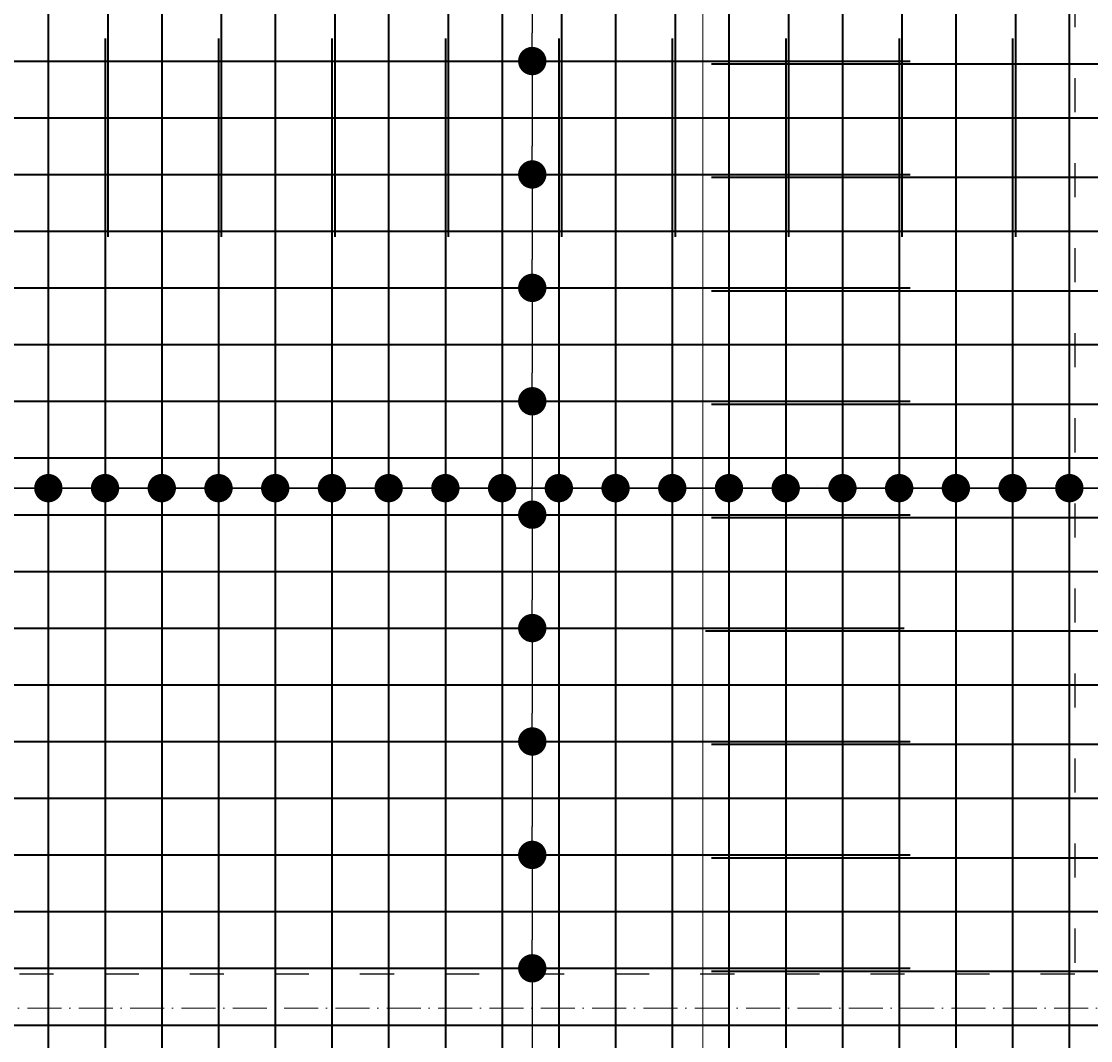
# Model space of a CAD drawing. Header units: millimetres. Extents: x 295948 to 312016, y 6878 to 18016.
# Tile 89 of 252: x 300937 to 301314, y 16273 to 16632. Entities that reach past the tile are written whole.
import ezdxf

# ---------------------------------------------------------------- set-up
doc = ezdxf.new("R2010")
doc.units = ezdxf.units.MM
doc.linetypes.add('ACAD_ISO03W100', pattern=[30, 12, -18])
doc.linetypes.add('ACAD_ISO10W100', pattern=[18, 12, -3, 0, -3])
for name, color, linetype, lineweight in [('konstrukcja wymiary', 1, 'Continuous', 13), ('osie', 5, 'ACAD_ISO10W100', 13), ('zbrojenie płyty', 141, 'Continuous', 35)]:
    doc.layers.add(name, color=color, linetype=linetype, lineweight=lineweight)
doc.layers.add('przerywane', color=6, linetype='ACAD_ISO03W100')
doc.styles.get("Standard").update_dxf_attribs({"font": 'romand.shx', "oblique": 10})
doc.dimstyles.new('kropki', dxfattribs={"dimtxt": 0.001, "dimasz": 10, "dimexe": 1.25, "dimexo": 0.625, "dimgap": 1, "dimtad": 1, "dimtxsty": 'Standard', "dimblk": 'DOT', "dimcen": 2.5, "dimadec": 0, "dimazin": 0, "dimtfac": 1, "dimtmove": 0, "dimatfit": 3, "dimfxl": 1, "dimfxlon": 1, "dimarcsym": 0})

# ---------------------------------------------------------------- blocks, each defined once
blk = doc.blocks.new('_Dot')
at = {"color": 0, "linetype": 'ByBlock', "lineweight": -2}
blk.add_line((-0.5, 0), (-1, 0), dxfattribs=at)
at = {"color": 0, "linetype": 'ByBlock', "const_width": 0.5}
blk.add_lwpolyline([(-0.25, 0, 1), (0.25, 0, 1)], format="xyb", close=True, dxfattribs=at)
blk = doc.blocks.new('*D1825')
at = {"layer": 'Defpoints', "color": 0, "transparency": 16777216}
for p in [(301106.56, 16658.24), (301106.56, 16618.24), (301117.19, 16618.24)]:
    blk.add_point(p, dxfattribs=at)
at = {"layer": 'konstrukcja wymiary', "color": 0, "lineweight": -2, "transparency": 16777216}
for p, q in [((301116.19, 16658.24), (301118.44, 16658.24)), ((301117.19, 16648.24), (301117.19, 16628.24)), ((301116.19, 16618.24), (301118.44, 16618.24))]:
    blk.add_line(p, q, dxfattribs=at)
at = {"layer": 'konstrukcja wymiary', "color": 0, "lineweight": -2, "transparency": 16777216, "xscale": 10, "yscale": 10, "zscale": 10}
for p, rotation in [((301117.19, 16658.24), 90), ((301117.19, 16618.24), 270)]:
    blk.add_blockref('_Dot', p, dxfattribs=dict(at, rotation=rotation))
at = {"layer": 'konstrukcja wymiary', "color": 0, "transparency": 16777216, "insert": (301116.19, 16638.24), "char_height": 0.001, "attachment_point": 5, "rotation": 90}
blk.add_mtext('40', dxfattribs=at)
blk = doc.blocks.new('*D1826')
at = {"layer": 'Defpoints', "color": 0, "transparency": 16777216}
for p in [(301106.56, 16618.24), (301106.56, 16578.24), (301117.19, 16578.24)]:
    blk.add_point(p, dxfattribs=at)
at = {"layer": 'konstrukcja wymiary', "color": 0, "lineweight": -2, "transparency": 16777216}
for p, q in [((301116.19, 16618.24), (301118.44, 16618.24)), ((301117.19, 16608.24), (301117.19, 16588.24)), ((301116.19, 16578.24), (301118.44, 16578.24))]:
    blk.add_line(p, q, dxfattribs=at)
at = {"layer": 'konstrukcja wymiary', "color": 0, "lineweight": -2, "transparency": 16777216, "xscale": 10, "yscale": 10, "zscale": 10}
for p, rotation in [((301117.19, 16618.24), 90), ((301117.19, 16578.24), 270)]:
    blk.add_blockref('_Dot', p, dxfattribs=dict(at, rotation=rotation))
at = {"layer": 'konstrukcja wymiary', "color": 0, "transparency": 16777216, "insert": (301116.19, 16598.24), "char_height": 0.001, "attachment_point": 5, "rotation": 90}
blk.add_mtext('40', dxfattribs=at)
blk = doc.blocks.new('*D1827')
at = {"layer": 'Defpoints', "color": 0, "transparency": 16777216}
for p in [(301106.56, 16578.24), (301106.56, 16538.24), (301117.19, 16538.24)]:
    blk.add_point(p, dxfattribs=at)
at = {"layer": 'konstrukcja wymiary', "color": 0, "lineweight": -2, "transparency": 16777216}
for p, q in [((301116.19, 16578.24), (301118.44, 16578.24)), ((301117.19, 16568.24), (301117.19, 16548.24)), ((301116.19, 16538.24), (301118.44, 16538.24))]:
    blk.add_line(p, q, dxfattribs=at)
at = {"layer": 'konstrukcja wymiary', "color": 0, "lineweight": -2, "transparency": 16777216, "xscale": 10, "yscale": 10, "zscale": 10}
for p, rotation in [((301117.19, 16578.24), 90), ((301117.19, 16538.24), 270)]:
    blk.add_blockref('_Dot', p, dxfattribs=dict(at, rotation=rotation))
at = {"layer": 'konstrukcja wymiary', "color": 0, "transparency": 16777216, "insert": (301116.19, 16558.24), "char_height": 0.001, "attachment_point": 5, "rotation": 90}
blk.add_mtext('40', dxfattribs=at)
blk = doc.blocks.new('*D1828')
at = {"layer": 'Defpoints', "color": 0, "transparency": 16777216}
for p in [(301106.56, 16538.24), (301106.56, 16498.24), (301117.19, 16498.24)]:
    blk.add_point(p, dxfattribs=at)
at = {"layer": 'konstrukcja wymiary', "color": 0, "lineweight": -2, "transparency": 16777216}
for p, q in [((301116.19, 16538.24), (301118.44, 16538.24)), ((301117.19, 16528.24), (301117.19, 16508.24)), ((301116.19, 16498.24), (301118.44, 16498.24))]:
    blk.add_line(p, q, dxfattribs=at)
at = {"layer": 'konstrukcja wymiary', "color": 0, "lineweight": -2, "transparency": 16777216, "xscale": 10, "yscale": 10, "zscale": 10}
for p, rotation in [((301117.19, 16538.24), 90), ((301117.19, 16498.24), 270)]:
    blk.add_blockref('_Dot', p, dxfattribs=dict(at, rotation=rotation))
at = {"layer": 'konstrukcja wymiary', "color": 0, "transparency": 16777216, "insert": (301116.19, 16518.24), "char_height": 0.001, "attachment_point": 5, "rotation": 90}
blk.add_mtext('40', dxfattribs=at)
blk = doc.blocks.new('*D1829')
at = {"layer": 'Defpoints', "color": 0, "transparency": 16777216}
for p in [(301106.56, 16498.24), (301106.56, 16458.24), (301117.19, 16458.24)]:
    blk.add_point(p, dxfattribs=at)
at = {"layer": 'konstrukcja wymiary', "color": 0, "lineweight": -2, "transparency": 16777216}
for p, q in [((301116.19, 16498.24), (301118.44, 16498.24)), ((301117.19, 16488.24), (301117.19, 16468.24)), ((301116.19, 16458.24), (301118.44, 16458.24))]:
    blk.add_line(p, q, dxfattribs=at)
at = {"layer": 'konstrukcja wymiary', "color": 0, "lineweight": -2, "transparency": 16777216, "xscale": 10, "yscale": 10, "zscale": 10}
for p, rotation in [((301117.19, 16498.24), 90), ((301117.19, 16458.24), 270)]:
    blk.add_blockref('_Dot', p, dxfattribs=dict(at, rotation=rotation))
at = {"layer": 'konstrukcja wymiary', "color": 0, "transparency": 16777216, "insert": (301116.19, 16478.24), "char_height": 0.001, "attachment_point": 5, "rotation": 90}
blk.add_mtext('40', dxfattribs=at)
blk = doc.blocks.new('*D1830')
at = {"layer": 'Defpoints', "color": 0, "transparency": 16777216}
for p in [(301106.56, 16458.24), (301106.56, 16418.24), (301117.19, 16418.24)]:
    blk.add_point(p, dxfattribs=at)
at = {"layer": 'konstrukcja wymiary', "color": 0, "lineweight": -2, "transparency": 16777216}
for p, q in [((301116.19, 16458.24), (301118.44, 16458.24)), ((301117.19, 16448.24), (301117.19, 16428.24)), ((301116.19, 16418.24), (301118.44, 16418.24))]:
    blk.add_line(p, q, dxfattribs=at)
at = {"layer": 'konstrukcja wymiary', "color": 0, "lineweight": -2, "transparency": 16777216, "xscale": 10, "yscale": 10, "zscale": 10}
for p, rotation in [((301117.19, 16458.24), 90), ((301117.19, 16418.24), 270)]:
    blk.add_blockref('_Dot', p, dxfattribs=dict(at, rotation=rotation))
at = {"layer": 'konstrukcja wymiary', "color": 0, "transparency": 16777216, "insert": (301116.19, 16438.24), "char_height": 0.001, "attachment_point": 5, "rotation": 90}
blk.add_mtext('40', dxfattribs=at)
blk = doc.blocks.new('*D1831')
at = {"layer": 'Defpoints', "color": 0, "transparency": 16777216}
for p in [(301106.56, 16418.24), (301106.56, 16378.24), (301117.19, 16378.24)]:
    blk.add_point(p, dxfattribs=at)
at = {"layer": 'konstrukcja wymiary', "color": 0, "lineweight": -2, "transparency": 16777216}
for p, q in [((301116.19, 16418.24), (301118.44, 16418.24)), ((301117.19, 16408.24), (301117.19, 16388.24)), ((301116.19, 16378.24), (301118.44, 16378.24))]:
    blk.add_line(p, q, dxfattribs=at)
at = {"layer": 'konstrukcja wymiary', "color": 0, "lineweight": -2, "transparency": 16777216, "xscale": 10, "yscale": 10, "zscale": 10}
for p, rotation in [((301117.19, 16418.24), 90), ((301117.19, 16378.24), 270)]:
    blk.add_blockref('_Dot', p, dxfattribs=dict(at, rotation=rotation))
at = {"layer": 'konstrukcja wymiary', "color": 0, "transparency": 16777216, "insert": (301116.19, 16398.24), "char_height": 0.001, "attachment_point": 5, "rotation": 90}
blk.add_mtext('40', dxfattribs=at)
blk = doc.blocks.new('*D1832')
at = {"layer": 'Defpoints', "color": 0, "transparency": 16777216}
for p in [(301106.56, 16378.24), (301106.56, 16338.24), (301117.19, 16338.24)]:
    blk.add_point(p, dxfattribs=at)
at = {"layer": 'konstrukcja wymiary', "color": 0, "lineweight": -2, "transparency": 16777216}
for p, q in [((301116.19, 16378.24), (301118.44, 16378.24)), ((301117.19, 16368.24), (301117.19, 16348.24)), ((301116.19, 16338.24), (301118.44, 16338.24))]:
    blk.add_line(p, q, dxfattribs=at)
at = {"layer": 'konstrukcja wymiary', "color": 0, "lineweight": -2, "transparency": 16777216, "xscale": 10, "yscale": 10, "zscale": 10}
for p, rotation in [((301117.19, 16378.24), 90), ((301117.19, 16338.24), 270)]:
    blk.add_blockref('_Dot', p, dxfattribs=dict(at, rotation=rotation))
at = {"layer": 'konstrukcja wymiary', "color": 0, "transparency": 16777216, "insert": (301116.19, 16358.24), "char_height": 0.001, "attachment_point": 5, "rotation": 90}
blk.add_mtext('40', dxfattribs=at)
blk = doc.blocks.new('*D1833')
at = {"layer": 'Defpoints', "color": 0, "transparency": 16777216}
for p in [(301106.56, 16338.24), (301106.56, 16298.24), (301117.19, 16298.24)]:
    blk.add_point(p, dxfattribs=at)
at = {"layer": 'konstrukcja wymiary', "color": 0, "lineweight": -2, "transparency": 16777216}
for p, q in [((301116.19, 16338.24), (301118.44, 16338.24)), ((301117.19, 16328.24), (301117.19, 16308.24)), ((301116.19, 16298.24), (301118.44, 16298.24))]:
    blk.add_line(p, q, dxfattribs=at)
at = {"layer": 'konstrukcja wymiary', "color": 0, "lineweight": -2, "transparency": 16777216, "xscale": 10, "yscale": 10, "zscale": 10}
for p, rotation in [((301117.19, 16338.24), 90), ((301117.19, 16298.24), 270)]:
    blk.add_blockref('_Dot', p, dxfattribs=dict(at, rotation=rotation))
at = {"layer": 'konstrukcja wymiary', "color": 0, "transparency": 16777216, "insert": (301116.19, 16318.24), "char_height": 0.001, "attachment_point": 5, "rotation": 90}
blk.add_mtext('40', dxfattribs=at)
blk = doc.blocks.new('*D1834')
at = {"layer": 'Defpoints', "color": 0, "transparency": 16777216}
for p in [(301106.56, 16298.24), (301106.56, 16258.24), (301117.19, 16258.24)]:
    blk.add_point(p, dxfattribs=at)
at = {"layer": 'konstrukcja wymiary', "color": 0, "lineweight": -2, "transparency": 16777216}
for p, q in [((301116.19, 16298.24), (301118.44, 16298.24)), ((301117.19, 16288.24), (301117.19, 16268.24)), ((301116.19, 16258.24), (301118.44, 16258.24))]:
    blk.add_line(p, q, dxfattribs=at)
at = {"layer": 'konstrukcja wymiary', "color": 0, "lineweight": -2, "transparency": 16777216, "xscale": 10, "yscale": 10, "zscale": 10}
for p, rotation in [((301117.19, 16298.24), 90), ((301117.19, 16258.24), 270)]:
    blk.add_blockref('_Dot', p, dxfattribs=dict(at, rotation=rotation))
at = {"layer": 'konstrukcja wymiary', "color": 0, "transparency": 16777216, "insert": (301116.19, 16278.24), "char_height": 0.001, "attachment_point": 5, "rotation": 90}
blk.add_mtext('40', dxfattribs=at)
blk = doc.blocks.new('*D2065')
at = {"layer": 'Defpoints', "color": 0, "transparency": 16777216}
for p in [(300966.56, 16467.6), (300926.56, 16458.24), (300966.56, 16458.24)]:
    blk.add_point(p, dxfattribs=at)
at = {"layer": 'konstrukcja wymiary', "color": 0, "lineweight": -2, "transparency": 16777216}
for p, q in [((300926.56, 16466.6), (300926.56, 16468.85)), ((300936.56, 16467.6), (300956.56, 16467.6)), ((300966.56, 16466.6), (300966.56, 16468.85))]:
    blk.add_line(p, q, dxfattribs=at)
at = {"layer": 'konstrukcja wymiary', "color": 0, "lineweight": -2, "transparency": 16777216, "xscale": 10, "yscale": 10, "zscale": 10, "rotation": 180}
blk.add_blockref('_Dot', (300926.56, 16467.6), dxfattribs=at)
at = {"layer": 'konstrukcja wymiary', "color": 0, "lineweight": -2, "transparency": 16777216, "xscale": 10, "yscale": 10, "zscale": 10}
blk.add_blockref('_Dot', (300966.56, 16467.6), dxfattribs=at)
at = {"layer": 'konstrukcja wymiary', "color": 0, "transparency": 16777216, "insert": (300946.56, 16468.61), "char_height": 0.001, "attachment_point": 5}
blk.add_mtext('40', dxfattribs=at)
blk = doc.blocks.new('*D2066')
at = {"layer": 'Defpoints', "color": 0, "transparency": 16777216}
for p in [(301006.56, 16467.6), (300966.56, 16458.24), (301006.56, 16458.24)]:
    blk.add_point(p, dxfattribs=at)
at = {"layer": 'konstrukcja wymiary', "color": 0, "lineweight": -2, "transparency": 16777216}
for p, q in [((300966.56, 16466.6), (300966.56, 16468.85)), ((300976.56, 16467.6), (300996.56, 16467.6)), ((301006.56, 16466.6), (301006.56, 16468.85))]:
    blk.add_line(p, q, dxfattribs=at)
at = {"layer": 'konstrukcja wymiary', "color": 0, "lineweight": -2, "transparency": 16777216, "xscale": 10, "yscale": 10, "zscale": 10, "rotation": 180}
blk.add_blockref('_Dot', (300966.56, 16467.6), dxfattribs=at)
at = {"layer": 'konstrukcja wymiary', "color": 0, "lineweight": -2, "transparency": 16777216, "xscale": 10, "yscale": 10, "zscale": 10}
blk.add_blockref('_Dot', (301006.56, 16467.6), dxfattribs=at)
at = {"layer": 'konstrukcja wymiary', "color": 0, "transparency": 16777216, "insert": (300986.56, 16468.61), "char_height": 0.001, "attachment_point": 5}
blk.add_mtext('40', dxfattribs=at)
blk = doc.blocks.new('*D2067')
at = {"layer": 'Defpoints', "color": 0, "transparency": 16777216}
for p in [(301046.56, 16467.6), (301006.56, 16458.24), (301046.56, 16458.24)]:
    blk.add_point(p, dxfattribs=at)
at = {"layer": 'konstrukcja wymiary', "color": 0, "lineweight": -2, "transparency": 16777216}
for p, q in [((301006.56, 16466.6), (301006.56, 16468.85)), ((301016.56, 16467.6), (301036.56, 16467.6)), ((301046.56, 16466.6), (301046.56, 16468.85))]:
    blk.add_line(p, q, dxfattribs=at)
at = {"layer": 'konstrukcja wymiary', "color": 0, "lineweight": -2, "transparency": 16777216, "xscale": 10, "yscale": 10, "zscale": 10, "rotation": 180}
blk.add_blockref('_Dot', (301006.56, 16467.6), dxfattribs=at)
at = {"layer": 'konstrukcja wymiary', "color": 0, "lineweight": -2, "transparency": 16777216, "xscale": 10, "yscale": 10, "zscale": 10}
blk.add_blockref('_Dot', (301046.56, 16467.6), dxfattribs=at)
at = {"layer": 'konstrukcja wymiary', "color": 0, "transparency": 16777216, "insert": (301026.56, 16468.61), "char_height": 0.001, "attachment_point": 5}
blk.add_mtext('40', dxfattribs=at)
blk = doc.blocks.new('*D2068')
at = {"layer": 'Defpoints', "color": 0, "transparency": 16777216}
for p in [(301086.56, 16467.6), (301046.56, 16458.24), (301086.56, 16458.24)]:
    blk.add_point(p, dxfattribs=at)
at = {"layer": 'konstrukcja wymiary', "color": 0, "lineweight": -2, "transparency": 16777216}
for p, q in [((301046.56, 16466.6), (301046.56, 16468.85)), ((301056.56, 16467.6), (301076.56, 16467.6)), ((301086.56, 16466.6), (301086.56, 16468.85))]:
    blk.add_line(p, q, dxfattribs=at)
at = {"layer": 'konstrukcja wymiary', "color": 0, "lineweight": -2, "transparency": 16777216, "xscale": 10, "yscale": 10, "zscale": 10, "rotation": 180}
blk.add_blockref('_Dot', (301046.56, 16467.6), dxfattribs=at)
at = {"layer": 'konstrukcja wymiary', "color": 0, "lineweight": -2, "transparency": 16777216, "xscale": 10, "yscale": 10, "zscale": 10}
blk.add_blockref('_Dot', (301086.56, 16467.6), dxfattribs=at)
at = {"layer": 'konstrukcja wymiary', "color": 0, "transparency": 16777216, "insert": (301066.56, 16468.61), "char_height": 0.001, "attachment_point": 5}
blk.add_mtext('40', dxfattribs=at)
blk = doc.blocks.new('*D2069')
at = {"layer": 'Defpoints', "color": 0, "transparency": 16777216}
for p in [(301126.56, 16467.6), (301086.56, 16458.24), (301126.56, 16458.24)]:
    blk.add_point(p, dxfattribs=at)
at = {"layer": 'konstrukcja wymiary', "color": 0, "lineweight": -2, "transparency": 16777216}
for p, q in [((301086.56, 16466.6), (301086.56, 16468.85)), ((301096.56, 16467.6), (301116.56, 16467.6)), ((301126.56, 16466.6), (301126.56, 16468.85))]:
    blk.add_line(p, q, dxfattribs=at)
at = {"layer": 'konstrukcja wymiary', "color": 0, "lineweight": -2, "transparency": 16777216, "xscale": 10, "yscale": 10, "zscale": 10, "rotation": 180}
blk.add_blockref('_Dot', (301086.56, 16467.6), dxfattribs=at)
at = {"layer": 'konstrukcja wymiary', "color": 0, "lineweight": -2, "transparency": 16777216, "xscale": 10, "yscale": 10, "zscale": 10}
blk.add_blockref('_Dot', (301126.56, 16467.6), dxfattribs=at)
at = {"layer": 'konstrukcja wymiary', "color": 0, "transparency": 16777216, "insert": (301106.56, 16468.61), "char_height": 0.001, "attachment_point": 5}
blk.add_mtext('40', dxfattribs=at)
blk = doc.blocks.new('*D2070')
at = {"layer": 'Defpoints', "color": 0, "transparency": 16777216}
for p in [(301166.56, 16467.6), (301126.56, 16458.24), (301166.56, 16458.24)]:
    blk.add_point(p, dxfattribs=at)
at = {"layer": 'konstrukcja wymiary', "color": 0, "lineweight": -2, "transparency": 16777216}
for p, q in [((301126.56, 16466.6), (301126.56, 16468.85)), ((301136.56, 16467.6), (301156.56, 16467.6)), ((301166.56, 16466.6), (301166.56, 16468.85))]:
    blk.add_line(p, q, dxfattribs=at)
at = {"layer": 'konstrukcja wymiary', "color": 0, "lineweight": -2, "transparency": 16777216, "xscale": 10, "yscale": 10, "zscale": 10, "rotation": 180}
blk.add_blockref('_Dot', (301126.56, 16467.6), dxfattribs=at)
at = {"layer": 'konstrukcja wymiary', "color": 0, "lineweight": -2, "transparency": 16777216, "xscale": 10, "yscale": 10, "zscale": 10}
blk.add_blockref('_Dot', (301166.56, 16467.6), dxfattribs=at)
at = {"layer": 'konstrukcja wymiary', "color": 0, "transparency": 16777216, "insert": (301146.56, 16468.61), "char_height": 0.001, "attachment_point": 5}
blk.add_mtext('40', dxfattribs=at)
blk = doc.blocks.new('*D2071')
at = {"layer": 'Defpoints', "color": 0, "transparency": 16777216}
for p in [(301206.56, 16467.6), (301166.56, 16458.24), (301206.56, 16457.24)]:
    blk.add_point(p, dxfattribs=at)
at = {"layer": 'konstrukcja wymiary', "color": 0, "lineweight": -2, "transparency": 16777216}
for p, q in [((301166.56, 16466.6), (301166.56, 16468.85)), ((301176.56, 16467.6), (301196.56, 16467.6)), ((301206.56, 16466.6), (301206.56, 16468.85))]:
    blk.add_line(p, q, dxfattribs=at)
at = {"layer": 'konstrukcja wymiary', "color": 0, "lineweight": -2, "transparency": 16777216, "xscale": 10, "yscale": 10, "zscale": 10, "rotation": 180}
blk.add_blockref('_Dot', (301166.56, 16467.6), dxfattribs=at)
at = {"layer": 'konstrukcja wymiary', "color": 0, "lineweight": -2, "transparency": 16777216, "xscale": 10, "yscale": 10, "zscale": 10}
blk.add_blockref('_Dot', (301206.56, 16467.6), dxfattribs=at)
at = {"layer": 'konstrukcja wymiary', "color": 0, "transparency": 16777216, "insert": (301186.56, 16468.61), "char_height": 0.001, "attachment_point": 5}
blk.add_mtext('40', dxfattribs=at)
blk = doc.blocks.new('*D2072')
at = {"layer": 'Defpoints', "color": 0, "transparency": 16777216}
for p in [(301246.56, 16467.6), (301206.56, 16457.24), (301246.56, 16457.24)]:
    blk.add_point(p, dxfattribs=at)
at = {"layer": 'konstrukcja wymiary', "color": 0, "lineweight": -2, "transparency": 16777216}
for p, q in [((301206.56, 16466.6), (301206.56, 16468.85)), ((301216.56, 16467.6), (301236.56, 16467.6)), ((301246.56, 16466.6), (301246.56, 16468.85))]:
    blk.add_line(p, q, dxfattribs=at)
at = {"layer": 'konstrukcja wymiary', "color": 0, "lineweight": -2, "transparency": 16777216, "xscale": 10, "yscale": 10, "zscale": 10, "rotation": 180}
blk.add_blockref('_Dot', (301206.56, 16467.6), dxfattribs=at)
at = {"layer": 'konstrukcja wymiary', "color": 0, "lineweight": -2, "transparency": 16777216, "xscale": 10, "yscale": 10, "zscale": 10}
blk.add_blockref('_Dot', (301246.56, 16467.6), dxfattribs=at)
at = {"layer": 'konstrukcja wymiary', "color": 0, "transparency": 16777216, "insert": (301226.56, 16468.61), "char_height": 0.001, "attachment_point": 5}
blk.add_mtext('40', dxfattribs=at)
blk = doc.blocks.new('*D2073')
at = {"layer": 'Defpoints', "color": 0, "transparency": 16777216}
for p in [(301286.56, 16467.6), (301246.56, 16457.24), (301286.56, 16457.24)]:
    blk.add_point(p, dxfattribs=at)
at = {"layer": 'konstrukcja wymiary', "color": 0, "lineweight": -2, "transparency": 16777216}
for p, q in [((301246.56, 16466.6), (301246.56, 16468.85)), ((301256.56, 16467.6), (301276.56, 16467.6)), ((301286.56, 16466.6), (301286.56, 16468.85))]:
    blk.add_line(p, q, dxfattribs=at)
at = {"layer": 'konstrukcja wymiary', "color": 0, "lineweight": -2, "transparency": 16777216, "xscale": 10, "yscale": 10, "zscale": 10, "rotation": 180}
blk.add_blockref('_Dot', (301246.56, 16467.6), dxfattribs=at)
at = {"layer": 'konstrukcja wymiary', "color": 0, "lineweight": -2, "transparency": 16777216, "xscale": 10, "yscale": 10, "zscale": 10}
blk.add_blockref('_Dot', (301286.56, 16467.6), dxfattribs=at)
at = {"layer": 'konstrukcja wymiary', "color": 0, "transparency": 16777216, "insert": (301266.56, 16468.61), "char_height": 0.001, "attachment_point": 5}
blk.add_mtext('40', dxfattribs=at)
blk = doc.blocks.new('*D2074')
at = {"layer": 'Defpoints', "color": 0, "transparency": 16777216}
for p in [(301326.56, 16467.6), (301286.56, 16457.24), (301326.56, 16457.24)]:
    blk.add_point(p, dxfattribs=at)
at = {"layer": 'konstrukcja wymiary', "color": 0, "lineweight": -2, "transparency": 16777216}
for p, q in [((301286.56, 16466.6), (301286.56, 16468.85)), ((301296.56, 16467.6), (301316.56, 16467.6)), ((301326.56, 16466.6), (301326.56, 16468.85))]:
    blk.add_line(p, q, dxfattribs=at)
at = {"layer": 'konstrukcja wymiary', "color": 0, "lineweight": -2, "transparency": 16777216, "xscale": 10, "yscale": 10, "zscale": 10, "rotation": 180}
blk.add_blockref('_Dot', (301286.56, 16467.6), dxfattribs=at)
at = {"layer": 'konstrukcja wymiary', "color": 0, "lineweight": -2, "transparency": 16777216, "xscale": 10, "yscale": 10, "zscale": 10}
blk.add_blockref('_Dot', (301326.56, 16467.6), dxfattribs=at)
at = {"layer": 'konstrukcja wymiary', "color": 0, "transparency": 16777216, "insert": (301306.56, 16468.61), "char_height": 0.001, "attachment_point": 5}
blk.add_mtext('40', dxfattribs=at)
blk = doc.blocks.new('*D2079')
at = {"layer": 'Defpoints', "color": 0, "transparency": 16777216}
for p in [(300986.56, 16467.6), (300946.56, 16458.24), (300986.56, 16458.24)]:
    blk.add_point(p, dxfattribs=at)
at = {"layer": 'konstrukcja wymiary', "color": 0, "lineweight": -2, "transparency": 16777216}
for p, q in [((300946.56, 16466.6), (300946.56, 16468.85)), ((300956.56, 16467.6), (300976.56, 16467.6)), ((300986.56, 16466.6), (300986.56, 16468.85))]:
    blk.add_line(p, q, dxfattribs=at)
at = {"layer": 'konstrukcja wymiary', "color": 0, "lineweight": -2, "transparency": 16777216, "xscale": 10, "yscale": 10, "zscale": 10, "rotation": 180}
blk.add_blockref('_Dot', (300946.56, 16467.6), dxfattribs=at)
at = {"layer": 'konstrukcja wymiary', "color": 0, "lineweight": -2, "transparency": 16777216, "xscale": 10, "yscale": 10, "zscale": 10}
blk.add_blockref('_Dot', (300986.56, 16467.6), dxfattribs=at)
at = {"layer": 'konstrukcja wymiary', "color": 0, "transparency": 16777216, "insert": (300966.56, 16468.61), "char_height": 0.001, "attachment_point": 5}
blk.add_mtext('40', dxfattribs=at)
blk = doc.blocks.new('*D2080')
at = {"layer": 'Defpoints', "color": 0, "transparency": 16777216}
for p in [(301026.56, 16467.6), (300986.56, 16458.24), (301026.56, 16458.24)]:
    blk.add_point(p, dxfattribs=at)
at = {"layer": 'konstrukcja wymiary', "color": 0, "lineweight": -2, "transparency": 16777216}
for p, q in [((300986.56, 16466.6), (300986.56, 16468.85)), ((300996.56, 16467.6), (301016.56, 16467.6)), ((301026.56, 16466.6), (301026.56, 16468.85))]:
    blk.add_line(p, q, dxfattribs=at)
at = {"layer": 'konstrukcja wymiary', "color": 0, "lineweight": -2, "transparency": 16777216, "xscale": 10, "yscale": 10, "zscale": 10, "rotation": 180}
blk.add_blockref('_Dot', (300986.56, 16467.6), dxfattribs=at)
at = {"layer": 'konstrukcja wymiary', "color": 0, "lineweight": -2, "transparency": 16777216, "xscale": 10, "yscale": 10, "zscale": 10}
blk.add_blockref('_Dot', (301026.56, 16467.6), dxfattribs=at)
at = {"layer": 'konstrukcja wymiary', "color": 0, "transparency": 16777216, "insert": (301006.56, 16468.61), "char_height": 0.001, "attachment_point": 5}
blk.add_mtext('40', dxfattribs=at)
blk = doc.blocks.new('*D2081')
at = {"layer": 'Defpoints', "color": 0, "transparency": 16777216}
for p in [(301066.56, 16467.6), (301026.56, 16458.24), (301066.56, 16458.24)]:
    blk.add_point(p, dxfattribs=at)
at = {"layer": 'konstrukcja wymiary', "color": 0, "lineweight": -2, "transparency": 16777216}
for p, q in [((301026.56, 16466.6), (301026.56, 16468.85)), ((301036.56, 16467.6), (301056.56, 16467.6)), ((301066.56, 16466.6), (301066.56, 16468.85))]:
    blk.add_line(p, q, dxfattribs=at)
at = {"layer": 'konstrukcja wymiary', "color": 0, "lineweight": -2, "transparency": 16777216, "xscale": 10, "yscale": 10, "zscale": 10, "rotation": 180}
blk.add_blockref('_Dot', (301026.56, 16467.6), dxfattribs=at)
at = {"layer": 'konstrukcja wymiary', "color": 0, "lineweight": -2, "transparency": 16777216, "xscale": 10, "yscale": 10, "zscale": 10}
blk.add_blockref('_Dot', (301066.56, 16467.6), dxfattribs=at)
at = {"layer": 'konstrukcja wymiary', "color": 0, "transparency": 16777216, "insert": (301046.56, 16468.61), "char_height": 0.001, "attachment_point": 5}
blk.add_mtext('40', dxfattribs=at)
blk = doc.blocks.new('*D2082')
at = {"layer": 'Defpoints', "color": 0, "transparency": 16777216}
for p in [(301106.56, 16467.6), (301066.56, 16458.24), (301106.56, 16458.24)]:
    blk.add_point(p, dxfattribs=at)
at = {"layer": 'konstrukcja wymiary', "color": 0, "lineweight": -2, "transparency": 16777216}
for p, q in [((301066.56, 16466.6), (301066.56, 16468.85)), ((301076.56, 16467.6), (301096.56, 16467.6)), ((301106.56, 16466.6), (301106.56, 16468.85))]:
    blk.add_line(p, q, dxfattribs=at)
at = {"layer": 'konstrukcja wymiary', "color": 0, "lineweight": -2, "transparency": 16777216, "xscale": 10, "yscale": 10, "zscale": 10, "rotation": 180}
blk.add_blockref('_Dot', (301066.56, 16467.6), dxfattribs=at)
at = {"layer": 'konstrukcja wymiary', "color": 0, "lineweight": -2, "transparency": 16777216, "xscale": 10, "yscale": 10, "zscale": 10}
blk.add_blockref('_Dot', (301106.56, 16467.6), dxfattribs=at)
at = {"layer": 'konstrukcja wymiary', "color": 0, "transparency": 16777216, "insert": (301086.56, 16468.61), "char_height": 0.001, "attachment_point": 5}
blk.add_mtext('40', dxfattribs=at)
blk = doc.blocks.new('*D2083')
at = {"layer": 'Defpoints', "color": 0, "transparency": 16777216}
for p in [(301146.56, 16467.6), (301106.56, 16458.24), (301146.56, 16458.24)]:
    blk.add_point(p, dxfattribs=at)
at = {"layer": 'konstrukcja wymiary', "color": 0, "lineweight": -2, "transparency": 16777216}
for p, q in [((301106.56, 16466.6), (301106.56, 16468.85)), ((301116.56, 16467.6), (301136.56, 16467.6)), ((301146.56, 16466.6), (301146.56, 16468.85))]:
    blk.add_line(p, q, dxfattribs=at)
at = {"layer": 'konstrukcja wymiary', "color": 0, "lineweight": -2, "transparency": 16777216, "xscale": 10, "yscale": 10, "zscale": 10, "rotation": 180}
blk.add_blockref('_Dot', (301106.56, 16467.6), dxfattribs=at)
at = {"layer": 'konstrukcja wymiary', "color": 0, "lineweight": -2, "transparency": 16777216, "xscale": 10, "yscale": 10, "zscale": 10}
blk.add_blockref('_Dot', (301146.56, 16467.6), dxfattribs=at)
at = {"layer": 'konstrukcja wymiary', "color": 0, "transparency": 16777216, "insert": (301126.56, 16468.61), "char_height": 0.001, "attachment_point": 5}
blk.add_mtext('40', dxfattribs=at)
blk = doc.blocks.new('*D2084')
at = {"layer": 'Defpoints', "color": 0, "transparency": 16777216}
for p in [(301186.56, 16467.6), (301146.56, 16458.24), (301186.56, 16458.24)]:
    blk.add_point(p, dxfattribs=at)
at = {"layer": 'konstrukcja wymiary', "color": 0, "lineweight": -2, "transparency": 16777216}
for p, q in [((301146.56, 16466.6), (301146.56, 16468.85)), ((301156.56, 16467.6), (301176.56, 16467.6)), ((301186.56, 16466.6), (301186.56, 16468.85))]:
    blk.add_line(p, q, dxfattribs=at)
at = {"layer": 'konstrukcja wymiary', "color": 0, "lineweight": -2, "transparency": 16777216, "xscale": 10, "yscale": 10, "zscale": 10, "rotation": 180}
blk.add_blockref('_Dot', (301146.56, 16467.6), dxfattribs=at)
at = {"layer": 'konstrukcja wymiary', "color": 0, "lineweight": -2, "transparency": 16777216, "xscale": 10, "yscale": 10, "zscale": 10}
blk.add_blockref('_Dot', (301186.56, 16467.6), dxfattribs=at)
at = {"layer": 'konstrukcja wymiary', "color": 0, "transparency": 16777216, "insert": (301166.56, 16468.61), "char_height": 0.001, "attachment_point": 5}
blk.add_mtext('40', dxfattribs=at)
blk = doc.blocks.new('*D2085')
at = {"layer": 'Defpoints', "color": 0, "transparency": 16777216}
for p in [(301226.56, 16467.6), (301186.56, 16458.24), (301226.56, 16457.24)]:
    blk.add_point(p, dxfattribs=at)
at = {"layer": 'konstrukcja wymiary', "color": 0, "lineweight": -2, "transparency": 16777216}
for p, q in [((301186.56, 16466.6), (301186.56, 16468.85)), ((301196.56, 16467.6), (301216.56, 16467.6)), ((301226.56, 16466.6), (301226.56, 16468.85))]:
    blk.add_line(p, q, dxfattribs=at)
at = {"layer": 'konstrukcja wymiary', "color": 0, "lineweight": -2, "transparency": 16777216, "xscale": 10, "yscale": 10, "zscale": 10, "rotation": 180}
blk.add_blockref('_Dot', (301186.56, 16467.6), dxfattribs=at)
at = {"layer": 'konstrukcja wymiary', "color": 0, "lineweight": -2, "transparency": 16777216, "xscale": 10, "yscale": 10, "zscale": 10}
blk.add_blockref('_Dot', (301226.56, 16467.6), dxfattribs=at)
at = {"layer": 'konstrukcja wymiary', "color": 0, "transparency": 16777216, "insert": (301206.56, 16468.61), "char_height": 0.001, "attachment_point": 5}
blk.add_mtext('40', dxfattribs=at)
blk = doc.blocks.new('*D2086')
at = {"layer": 'Defpoints', "color": 0, "transparency": 16777216}
for p in [(301266.56, 16467.6), (301226.56, 16457.24), (301266.56, 16457.24)]:
    blk.add_point(p, dxfattribs=at)
at = {"layer": 'konstrukcja wymiary', "color": 0, "lineweight": -2, "transparency": 16777216}
for p, q in [((301226.56, 16466.6), (301226.56, 16468.85)), ((301236.56, 16467.6), (301256.56, 16467.6)), ((301266.56, 16466.6), (301266.56, 16468.85))]:
    blk.add_line(p, q, dxfattribs=at)
at = {"layer": 'konstrukcja wymiary', "color": 0, "lineweight": -2, "transparency": 16777216, "xscale": 10, "yscale": 10, "zscale": 10, "rotation": 180}
blk.add_blockref('_Dot', (301226.56, 16467.6), dxfattribs=at)
at = {"layer": 'konstrukcja wymiary', "color": 0, "lineweight": -2, "transparency": 16777216, "xscale": 10, "yscale": 10, "zscale": 10}
blk.add_blockref('_Dot', (301266.56, 16467.6), dxfattribs=at)
at = {"layer": 'konstrukcja wymiary', "color": 0, "transparency": 16777216, "insert": (301246.56, 16468.61), "char_height": 0.001, "attachment_point": 5}
blk.add_mtext('40', dxfattribs=at)
blk = doc.blocks.new('*D2087')
at = {"layer": 'Defpoints', "color": 0, "transparency": 16777216}
for p in [(301306.56, 16467.6), (301266.56, 16457.24), (301306.56, 16457.24)]:
    blk.add_point(p, dxfattribs=at)
at = {"layer": 'konstrukcja wymiary', "color": 0, "lineweight": -2, "transparency": 16777216}
for p, q in [((301266.56, 16466.6), (301266.56, 16468.85)), ((301276.56, 16467.6), (301296.56, 16467.6)), ((301306.56, 16466.6), (301306.56, 16468.85))]:
    blk.add_line(p, q, dxfattribs=at)
at = {"layer": 'konstrukcja wymiary', "color": 0, "lineweight": -2, "transparency": 16777216, "xscale": 10, "yscale": 10, "zscale": 10, "rotation": 180}
blk.add_blockref('_Dot', (301266.56, 16467.6), dxfattribs=at)
at = {"layer": 'konstrukcja wymiary', "color": 0, "lineweight": -2, "transparency": 16777216, "xscale": 10, "yscale": 10, "zscale": 10}
blk.add_blockref('_Dot', (301306.56, 16467.6), dxfattribs=at)
at = {"layer": 'konstrukcja wymiary', "color": 0, "transparency": 16777216, "insert": (301286.56, 16468.61), "char_height": 0.001, "attachment_point": 5}
blk.add_mtext('40', dxfattribs=at)
blk = doc.blocks.new('*D2088')
at = {"layer": 'Defpoints', "color": 0, "transparency": 16777216}
for p in [(301346.56, 16467.6), (301306.56, 16457.24), (301346.56, 16457.24)]:
    blk.add_point(p, dxfattribs=at)
at = {"layer": 'konstrukcja wymiary', "color": 0, "lineweight": -2, "transparency": 16777216}
for p, q in [((301306.56, 16466.6), (301306.56, 16468.85)), ((301316.56, 16467.6), (301336.56, 16467.6)), ((301346.56, 16466.6), (301346.56, 16468.85))]:
    blk.add_line(p, q, dxfattribs=at)
at = {"layer": 'konstrukcja wymiary', "color": 0, "lineweight": -2, "transparency": 16777216, "xscale": 10, "yscale": 10, "zscale": 10, "rotation": 180}
blk.add_blockref('_Dot', (301306.56, 16467.6), dxfattribs=at)
at = {"layer": 'konstrukcja wymiary', "color": 0, "lineweight": -2, "transparency": 16777216, "xscale": 10, "yscale": 10, "zscale": 10}
blk.add_blockref('_Dot', (301346.56, 16467.6), dxfattribs=at)
at = {"layer": 'konstrukcja wymiary', "color": 0, "transparency": 16777216, "insert": (301326.56, 16468.61), "char_height": 0.001, "attachment_point": 5}
blk.add_mtext('40', dxfattribs=at)
blk = doc.blocks.new('*D2138')
at = {"layer": 'Defpoints', "color": 0, "transparency": 16777216}
for p in [(300909.14, 16467.6), (300909.14, 16458.24), (301526.56, 16457.24)]:
    blk.add_point(p, dxfattribs=at)
at = {"layer": 'konstrukcja wymiary', "color": 0, "lineweight": -2, "transparency": 16777216}
for p, q in [((300909.14, 16466.6), (300909.14, 16468.85)), ((301516.56, 16467.6), (300919.14, 16467.6)), ((301526.56, 16466.6), (301526.56, 16468.85))]:
    blk.add_line(p, q, dxfattribs=at)
at = {"layer": 'konstrukcja wymiary', "color": 0, "lineweight": -2, "transparency": 16777216, "xscale": 10, "yscale": 10, "zscale": 10, "rotation": 180}
blk.add_blockref('_Dot', (300909.14, 16467.6), dxfattribs=at)
at = {"layer": 'konstrukcja wymiary', "color": 0, "lineweight": -2, "transparency": 16777216, "xscale": 10, "yscale": 10, "zscale": 10}
blk.add_blockref('_Dot', (301526.56, 16467.6), dxfattribs=at)
at = {"layer": 'konstrukcja wymiary', "color": 0, "transparency": 16777216, "insert": (301217.85, 16468.61), "char_height": 0.001, "attachment_point": 5}
blk.add_mtext('617,41', dxfattribs=at)
blk = doc.blocks.new('*D2141')
at = {"layer": 'Defpoints', "color": 0, "transparency": 16777216}
for p in [(301902.56, 16467.6), (300877.44, 16458.24), (301902.56, 16457.24)]:
    blk.add_point(p, dxfattribs=at)
at = {"layer": 'konstrukcja wymiary', "color": 0, "lineweight": -2, "transparency": 16777216}
for p, q in [((300877.44, 16466.6), (300877.44, 16468.85)), ((300887.44, 16467.6), (301892.56, 16467.6)), ((301902.56, 16466.6), (301902.56, 16468.85))]:
    blk.add_line(p, q, dxfattribs=at)
at = {"layer": 'konstrukcja wymiary', "color": 0, "lineweight": -2, "transparency": 16777216, "xscale": 10, "yscale": 10, "zscale": 10, "rotation": 180}
blk.add_blockref('_Dot', (300877.44, 16467.6), dxfattribs=at)
at = {"layer": 'konstrukcja wymiary', "color": 0, "lineweight": -2, "transparency": 16777216, "xscale": 10, "yscale": 10, "zscale": 10}
blk.add_blockref('_Dot', (301902.56, 16467.6), dxfattribs=at)
at = {"layer": 'konstrukcja wymiary', "color": 0, "transparency": 16777216, "insert": (301390, 16468.61), "char_height": 0.001, "attachment_point": 5}
blk.add_mtext('1025,12', dxfattribs=at)

msp = doc.modelspace()

# ---------------------------------------------------------------- linework, layer by layer
at = {"layer": 'konstrukcja wymiary'}
msp.add_line((301177.353, 15679.202), (301177.353, 16908.437), dxfattribs=at)
at = {"layer": 'osie'}
msp.add_line((300685.771, 16284.224), (302708.51, 16284.224), dxfattribs=at)
at = {"layer": 'przerywane'}
for p, q in [((301308.44, 16852.224), (301308.44, 16296.224)), ((301308.44, 16296.224), (300912.44, 16296.224))]:
    msp.add_line(p, q, dxfattribs=at)
at = {"layer": 'zbrojenie płyty'}
for p, q in [((300946.558, 16887.224), (300946.558, 15887.224)), ((300967.558, 16887.224), (300967.558, 16556.224)), ((300986.558, 16887.224), (300986.558, 15887.224)), ((301007.558, 16887.224), (301007.558, 16556.224)), ((301026.558, 16887.224), (301026.558, 15887.224)), ((301047.558, 16887.224), (301047.558, 16556.224)), ((301066.558, 16887.224), (301066.558, 15887.224)), ((301087.558, 16887.224), (301087.558, 16556.224)), ((301106.558, 16887.224), (301106.558, 15887.224)), ((301127.558, 16887.224), (301127.558, 16556.224)), ((301146.558, 16887.224), (301146.558, 15887.224)), ((301167.558, 16887.224), (301167.558, 16556.224)), ((301186.558, 16887.224), (301186.558, 15887.224)), ((301207.558, 16887.224), (301207.558, 16556.224)), ((301226.558, 16887.224), (301226.558, 15887.224)), ((301247.558, 16887.224), (301247.558, 16556.224)), ((301266.558, 16887.224), (301266.558, 15887.224)), ((301287.558, 16887.224), (301287.558, 16556.224)), ((301306.558, 16887.224), (301306.558, 15887.224)), ((300966.558, 16626.224), (300966.558, 15626.224)), ((301006.558, 16626.224), (301006.558, 15626.224)), ((301046.558, 16626.224), (301046.558, 15626.224)), ((301086.558, 16626.224), (301086.558, 15626.224)), ((301126.558, 16626.224), (301126.558, 15626.224)), ((301166.558, 16626.224), (301166.558, 15626.224)), ((301206.558, 16626.224), (301206.558, 15626.224)), ((301246.558, 16626.224), (301246.558, 15626.224)), ((301286.558, 16626.224), (301286.558, 15626.224)), ((300877.44, 16618.243), (301250.44, 16618.243)), ((301180.44, 16617.243), (302380.44, 16617.243)), ((300877.44, 16598.243), (301552.132, 16598.243)), ((300877.44, 16578.243), (301250.44, 16578.243)), ((301180.44, 16577.243), (302380.44, 16577.243)), ((300877.44, 16558.243), (301552.132, 16558.243)), ((300877.44, 16538.243), (301250.44, 16538.243)), ((301180.44, 16537.243), (302380.44, 16537.243)), ((300877.44, 16518.243), (301552.132, 16518.243)), ((300877.44, 16498.243), (301250.44, 16498.243)), ((301180.44, 16497.243), (302380.44, 16497.243)), ((300877.44, 16478.243), (301552.132, 16478.243)), ((300877.44, 16458.243), (301250.44, 16458.243)), ((301180.44, 16457.243), (302380.44, 16457.243)), ((300877.44, 16438.243), (301552.132, 16438.243)), ((300875.322, 16418.243), (301248.322, 16418.243)), ((301178.322, 16417.243), (302378.322, 16417.243)), ((300877.44, 16398.243), (301552.132, 16398.243)), ((300877.44, 16378.243), (301250.44, 16378.243)), ((301180.44, 16377.243), (302380.44, 16377.243)), ((300877.44, 16358.243), (301552.132, 16358.243)), ((300877.44, 16338.243), (301250.44, 16338.243)), ((301180.44, 16337.243), (302380.44, 16337.243)), ((300877.44, 16318.243), (301552.132, 16318.243)), ((300877.44, 16298.243), (301250.44, 16298.243)), ((301180.44, 16297.243), (302380.44, 16297.243)), ((300877.44, 16278.243), (301552.132, 16278.243))]:
    msp.add_line(p, q, dxfattribs=at)

# ---------------------------------------------------------------- dimensions: what is measured, and where the dimension line sits
at = {"layer": 'konstrukcja wymiary'}
for base, p1, p2, picture, middle in [((301117.189, 16618.243), (301106.558, 16658.243), (301106.558, 16618.243), '*D1825', (301116.188, 16638.243)), ((301117.189, 16578.243), (301106.558, 16618.243), (301106.558, 16578.243), '*D1826', (301116.188, 16598.243)), ((301117.189, 16538.243), (301106.558, 16578.243), (301106.558, 16538.243), '*D1827', (301116.188, 16558.243)), ((301117.189, 16498.243), (301106.558, 16538.243), (301106.558, 16498.243), '*D1828', (301116.188, 16518.243)), ((301117.189, 16458.243), (301106.558, 16498.243), (301106.558, 16458.243), '*D1829', (301116.188, 16478.243)), ((301117.189, 16418.243), (301106.558, 16458.243), (301106.558, 16418.243), '*D1830', (301116.188, 16438.243)), ((301117.189, 16378.243), (301106.558, 16418.243), (301106.558, 16378.243), '*D1831', (301116.188, 16398.243)), ((301117.189, 16338.243), (301106.558, 16378.243), (301106.558, 16338.243), '*D1832', (301116.188, 16358.243)), ((301117.189, 16298.243), (301106.558, 16338.243), (301106.558, 16298.243), '*D1833', (301116.188, 16318.243)), ((301117.189, 16258.243), (301106.558, 16298.243), (301106.558, 16258.243), '*D1834', (301116.188, 16278.243))]:
    dim = msp.add_linear_dim(base=base, p1=p1, p2=p2, angle=90, dimstyle='kropki', override={"dimtmove": 1}, dxfattribs=at)
    dim.commit()
    dim.dimension.update_dxf_attribs({"geometry": picture, "text_midpoint": middle})
for base, p1, p2, picture, middle in [((301902.558, 16467.605), (300877.44, 16458.243), (301902.558, 16457.243), '*D2141', (301389.999, 16468.605)), ((300909.144, 16467.605), (301526.558, 16457.243), (300909.144, 16458.243), '*D2138', (301217.851, 16468.605)), ((300966.558, 16467.605), (300926.558, 16458.243), (300966.558, 16458.243), '*D2065', (300946.558, 16468.605)), ((300986.558, 16467.605), (300946.558, 16458.243), (300986.558, 16458.243), '*D2079', (300966.558, 16468.605)), ((301006.558, 16467.605), (300966.558, 16458.243), (301006.558, 16458.243), '*D2066', (300986.558, 16468.605)), ((301026.558, 16467.605), (300986.558, 16458.243), (301026.558, 16458.243), '*D2080', (301006.558, 16468.605)), ((301046.558, 16467.605), (301006.558, 16458.243), (301046.558, 16458.243), '*D2067', (301026.558, 16468.605)), ((301066.558, 16467.605), (301026.558, 16458.243), (301066.558, 16458.243), '*D2081', (301046.558, 16468.605)), ((301086.558, 16467.605), (301046.558, 16458.243), (301086.558, 16458.243), '*D2068', (301066.558, 16468.605)), ((301106.558, 16467.605), (301066.558, 16458.243), (301106.558, 16458.243), '*D2082', (301086.558, 16468.605)), ((301126.558, 16467.605), (301086.558, 16458.243), (301126.558, 16458.243), '*D2069', (301106.558, 16468.605)), ((301146.558, 16467.605), (301106.558, 16458.243), (301146.558, 16458.243), '*D2083', (301126.558, 16468.605)), ((301166.558, 16467.605), (301126.558, 16458.243), (301166.558, 16458.243), '*D2070', (301146.558, 16468.605)), ((301186.558, 16467.605), (301146.558, 16458.243), (301186.558, 16458.243), '*D2084', (301166.558, 16468.605)), ((301206.558, 16467.605), (301166.558, 16458.243), (301206.558, 16457.243), '*D2071', (301186.558, 16468.605)), ((301226.558, 16467.605), (301186.558, 16458.243), (301226.558, 16457.243), '*D2085', (301206.558, 16468.605)), ((301246.558, 16467.605), (301206.558, 16457.243), (301246.558, 16457.243), '*D2072', (301226.558, 16468.605)), ((301266.558, 16467.605), (301226.558, 16457.243), (301266.558, 16457.243), '*D2086', (301246.558, 16468.605)), ((301286.558, 16467.605), (301246.558, 16457.243), (301286.558, 16457.243), '*D2073', (301266.558, 16468.605)), ((301306.558, 16467.605), (301266.558, 16457.243), (301306.558, 16457.243), '*D2087', (301286.558, 16468.605)), ((301326.558, 16467.605), (301286.558, 16457.243), (301326.558, 16457.243), '*D2074', (301306.558, 16468.605)), ((301346.558, 16467.605), (301306.558, 16457.243), (301346.558, 16457.243), '*D2088', (301326.558, 16468.605))]:
    dim = msp.add_linear_dim(base=base, p1=p1, p2=p2, dimstyle='kropki', override={"dimtmove": 1}, dxfattribs=at)
    dim.commit()
    dim.dimension.update_dxf_attribs({"geometry": picture, "text_midpoint": middle})

doc.saveas('drawing.dxf')
